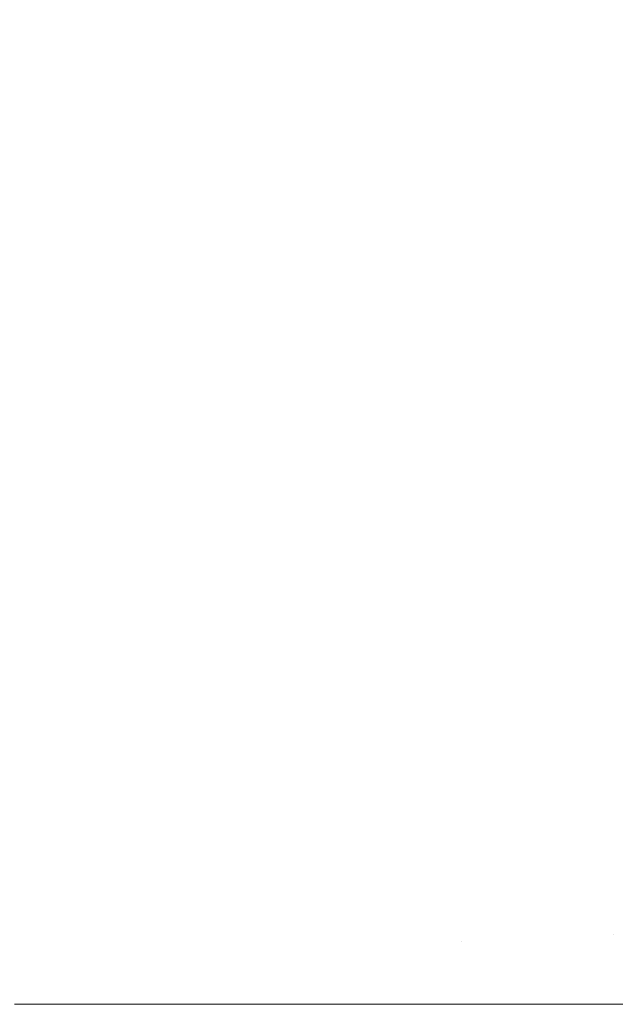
# Model space of a CAD drawing. Header units: centimetres. Extents: x -26 to 27.3, y -25.3 to -23.5.
# Tile 214 of 221: x 27.2084 to 27.2238, y -23.5599 to -23.5344. Entities that reach past the tile are written whole.
import ezdxf

# ---------------------------------------------------------------- set-up
doc = ezdxf.new("R2010")
doc.units = ezdxf.units.CM
doc.header["$LTSCALE"] = 2.54
doc.layers.add('Lucido design-1', color=7, linetype='Continuous')

# ---------------------------------------------------------------- blocks, each defined once
blk = doc.blocks.new('Gruppo-4-1')
at = {"color": 7, "linetype": 'Continuous', "lineweight": 9}
for points, invisible_edges in [([(27.208925, -23.533481, 1050.41482), (27.210052, -23.534658, 1050.41482), (27.212944, -23.532008, 1050.413143), (27.211699, -23.530707, 1050.413143)], 15), ([(27.211434, -23.530972, 1049.630799), (27.212668, -23.532261, 1049.630799), (27.209927, -23.534772, 1049.629223), (27.208806, -23.5336, 1049.629223)], 15), ([(27.214131, -23.533361, 1050.413143), (27.215258, -23.534765, 1050.413143), (27.218307, -23.532426, 1050.411302), (27.217075, -23.530891, 1050.411302)], 15), ([(27.216644, -23.531253, 1049.632526), (27.217861, -23.532769, 1049.632526), (27.214961, -23.534993, 1049.630799), (27.213844, -23.533602, 1049.630799)], 15), ([(27.223731, -23.533632, 1050.409303), (27.224837, -23.535455, 1050.409303), (27.228009, -23.533624, 1050.407148), (27.22682, -23.531664, 1050.407148)], 15), ([(27.210052, -23.534658, 1050.41482), (27.211126, -23.535883, 1050.41482), (27.214131, -23.533361, 1050.413143), (27.212944, -23.532008, 1050.413143)], 15), ([(27.21947, -23.534014, 1050.411302), (27.220564, -23.53565, 1050.411302), (27.223731, -23.533632, 1050.409303), (27.222547, -23.53186, 1050.409303)], 15), ([(27.212668, -23.532261, 1049.630799), (27.213844, -23.533602, 1049.630799), (27.210997, -23.535991, 1049.629223), (27.209927, -23.534772, 1049.629223)], 15), ([(27.221947, -23.532279, 1049.634402), (27.223114, -23.534026, 1049.634402), (27.22009, -23.535952, 1049.632526), (27.21901, -23.534336, 1049.632526)], 15), ([(27.226074, -23.532139, 1049.636423), (27.227243, -23.534066, 1049.636423), (27.224203, -23.535821, 1049.634402), (27.223114, -23.534026, 1049.634402)], 15), ([(27.205049, -23.5353, 1050.41633), (27.2061, -23.536306, 1050.41633), (27.208925, -23.533481, 1050.41482), (27.207748, -23.532354, 1050.41482)], 15), ([(27.207634, -23.532478, 1049.629223), (27.208806, -23.5336, 1049.629223), (27.206138, -23.536268, 1049.627799), (27.205085, -23.535261, 1049.627799)], 15), ([(27.215258, -23.534765, 1050.413143), (27.216323, -23.536217, 1050.413143), (27.21947, -23.534014, 1050.411302), (27.218307, -23.532426, 1050.411302)], 15), ([(27.217861, -23.532769, 1049.632526), (27.21901, -23.534336, 1049.632526), (27.216016, -23.536432, 1049.630799), (27.214961, -23.534993, 1049.630799)], 15), ([(27.211126, -23.535883, 1050.41482), (27.212146, -23.537153, 1050.41482), (27.215258, -23.534765, 1050.413143), (27.214131, -23.533361, 1050.413143)], 15), ([(27.2061, -23.536306, 1050.41633), (27.207106, -23.537357, 1050.41633), (27.210052, -23.534658, 1050.41482), (27.208925, -23.533481, 1050.41482)], 15), ([(27.208806, -23.5336, 1049.629223), (27.209927, -23.534772, 1049.629223), (27.207145, -23.537321, 1049.627799), (27.206138, -23.536268, 1049.627799)], 15), ([(27.213844, -23.533602, 1049.630799), (27.214961, -23.534993, 1049.630799), (27.212012, -23.537256, 1049.629223), (27.210997, -23.535991, 1049.629223)], 15), ([(27.220564, -23.53565, 1050.411302), (27.221585, -23.537333, 1050.411302), (27.224837, -23.535455, 1050.409303), (27.223731, -23.533632, 1050.409303)], 15), ([(27.216323, -23.536217, 1050.413143), (27.217323, -23.537715, 1050.413143), (27.220564, -23.53565, 1050.411302), (27.21947, -23.534014, 1050.411302)], 15), ([(27.223114, -23.534026, 1049.634402), (27.224203, -23.535821, 1049.634402), (27.221098, -23.537614, 1049.632526), (27.22009, -23.535952, 1049.632526)], 15), ([(27.21901, -23.534336, 1049.632526), (27.22009, -23.535952, 1049.632526), (27.217007, -23.537916, 1049.630799), (27.216016, -23.536432, 1049.630799)], 15), ([(27.207106, -23.537357, 1050.41633), (27.208065, -23.538451, 1050.41633), (27.211126, -23.535883, 1050.41482), (27.210052, -23.534658, 1050.41482)], 15), ([(27.209927, -23.534772, 1049.629223), (27.210997, -23.535991, 1049.629223), (27.208106, -23.538417, 1049.627799), (27.207145, -23.537321, 1049.627799)], 15), ([(27.212146, -23.537153, 1050.41482), (27.21311, -23.538467, 1050.41482), (27.216323, -23.536217, 1050.413143), (27.215258, -23.534765, 1050.413143)], 15), ([(27.214961, -23.534993, 1049.630799), (27.216016, -23.536432, 1049.630799), (27.212971, -23.538564, 1049.629223), (27.212012, -23.537256, 1049.629223)], 15), ([(27.217323, -23.537715, 1050.413143), (27.218257, -23.539254, 1050.413143), (27.221585, -23.537333, 1050.411302), (27.220564, -23.53565, 1050.411302)], 15), ([(27.221585, -23.537333, 1050.411302), (27.222532, -23.539058, 1050.411302), (27.225863, -23.537324, 1050.409303), (27.224837, -23.535455, 1050.409303)], 15), ([(27.208065, -23.538451, 1050.41633), (27.208976, -23.539586, 1050.41633), (27.212146, -23.537153, 1050.41482), (27.211126, -23.535883, 1050.41482)], 15), ([(27.224203, -23.535821, 1049.634402), (27.225213, -23.537662, 1049.634402), (27.222033, -23.539318, 1049.632526), (27.221098, -23.537614, 1049.632526)], 15), ([(27.210997, -23.535991, 1049.629223), (27.212012, -23.537256, 1049.629223), (27.209019, -23.539553, 1049.627799), (27.208106, -23.538417, 1049.627799)], 15), ([(27.22009, -23.535952, 1049.632526), (27.221098, -23.537614, 1049.632526), (27.217933, -23.539441, 1049.630799), (27.217007, -23.537916, 1049.630799)], 15), ([(27.216016, -23.536432, 1049.630799), (27.217007, -23.537916, 1049.630799), (27.213872, -23.539913, 1049.629223), (27.212971, -23.538564, 1049.629223)], 15), ([(27.21311, -23.538467, 1050.41482), (27.214015, -23.539822, 1050.41482), (27.217323, -23.537715, 1050.413143), (27.216323, -23.536217, 1050.413143)], 15), ([(27.208976, -23.539586, 1050.41633), (27.209836, -23.540759, 1050.41633), (27.21311, -23.538467, 1050.41482), (27.212146, -23.537153, 1050.41482)], 15), ([(27.212012, -23.537256, 1049.629223), (27.212971, -23.538564, 1049.629223), (27.20988, -23.540729, 1049.627799), (27.209019, -23.539553, 1049.627799)], 15), ([(27.218257, -23.539254, 1050.413143), (27.219123, -23.540832, 1050.413143), (27.222532, -23.539058, 1050.411302), (27.221585, -23.537333, 1050.411302)], 15), ([(27.222532, -23.539058, 1050.411302), (27.223402, -23.540823, 1050.411302), (27.226806, -23.539236, 1050.409303), (27.225863, -23.537324, 1050.409303)], 15), ([(27.221098, -23.537614, 1049.632526), (27.222033, -23.539318, 1049.632526), (27.218791, -23.541005, 1049.630799), (27.217933, -23.539441, 1049.630799)], 15), ([(27.225213, -23.537662, 1049.634402), (27.226142, -23.539546, 1049.634402), (27.222892, -23.541061, 1049.632526), (27.222033, -23.539318, 1049.632526)], 15), ([(27.217007, -23.537916, 1049.630799), (27.217933, -23.539441, 1049.630799), (27.214714, -23.5413, 1049.629223), (27.213872, -23.539913, 1049.629223)], 15), ([(27.214015, -23.539822, 1050.41482), (27.21486, -23.541215, 1050.41482), (27.218257, -23.539254, 1050.413143), (27.217323, -23.537715, 1050.413143)], 15), ([(27.204953, -23.541063, 1050.417671), (27.205753, -23.542059, 1050.417671), (27.208976, -23.539586, 1050.41633), (27.208065, -23.538451, 1050.41633)], 15), ([(27.208106, -23.538417, 1049.627799), (27.209019, -23.539553, 1049.627799), (27.205985, -23.541881, 1049.62653), (27.205178, -23.540874, 1049.62653)], 15), ([(27.209836, -23.540759, 1050.41633), (27.210645, -23.541969, 1050.41633), (27.214015, -23.539822, 1050.41482), (27.21311, -23.538467, 1050.41482)], 15), ([(27.212971, -23.538564, 1049.629223), (27.213872, -23.539913, 1049.629223), (27.21069, -23.54194, 1049.627799), (27.20988, -23.540729, 1049.627799)], 15), ([(27.219123, -23.540832, 1050.413143), (27.21992, -23.542447, 1050.413143), (27.223402, -23.540823, 1050.411302), (27.222532, -23.539058, 1050.411302)], 15), ([(27.223402, -23.540823, 1050.411302), (27.224195, -23.542625, 1050.411302), (27.227664, -23.541188, 1050.409303), (27.226806, -23.539236, 1050.409303)], 15), ([(27.217933, -23.539441, 1049.630799), (27.218791, -23.541005, 1049.630799), (27.215494, -23.542722, 1049.629223), (27.214714, -23.5413, 1049.629223)], 15), ([(27.21486, -23.541215, 1050.41482), (27.215644, -23.542644, 1050.41482), (27.219123, -23.540832, 1050.413143), (27.218257, -23.539254, 1050.413143)], 15), ([(27.222033, -23.539318, 1049.632526), (27.222892, -23.541061, 1049.632526), (27.21958, -23.542606, 1049.630799), (27.218791, -23.541005, 1049.630799)], 15), ([(27.205753, -23.542059, 1050.417671), (27.206508, -23.54309, 1050.417671), (27.209836, -23.540759, 1050.41633), (27.208976, -23.539586, 1050.41633)], 15), ([(27.209019, -23.539553, 1049.627799), (27.20988, -23.540729, 1049.627799), (27.206748, -23.542922, 1049.62653), (27.205985, -23.541881, 1049.62653)], 15), ([(27.226142, -23.539546, 1049.634402), (27.226988, -23.541468, 1049.634402), (27.223675, -23.54284, 1049.632526), (27.222892, -23.541061, 1049.632526)], 15), ([(27.210645, -23.541969, 1050.41633), (27.2114, -23.543213, 1050.41633), (27.21486, -23.541215, 1050.41482), (27.214015, -23.539822, 1050.41482)], 15), ([(27.213872, -23.539913, 1049.629223), (27.214714, -23.5413, 1049.629223), (27.211446, -23.543186, 1049.627799), (27.21069, -23.54194, 1049.627799)], 15), ([(27.206508, -23.54309, 1050.417671), (27.207218, -23.544152, 1050.417671), (27.210645, -23.541969, 1050.41633), (27.209836, -23.540759, 1050.41633)], 15), ([(27.20988, -23.540729, 1049.627799), (27.21069, -23.54194, 1049.627799), (27.207465, -23.543995, 1049.62653), (27.206748, -23.542922, 1049.62653)], 15), ([(27.218791, -23.541005, 1049.630799), (27.21958, -23.542606, 1049.630799), (27.216211, -23.544176, 1049.629223), (27.215494, -23.542722, 1049.629223)], 15), ([(27.215644, -23.542644, 1050.41482), (27.216365, -23.544105, 1050.41482), (27.21992, -23.542447, 1050.413143), (27.219123, -23.540832, 1050.413143)], 15), ([(27.21992, -23.542447, 1050.413143), (27.220645, -23.544095, 1050.413143), (27.224195, -23.542625, 1050.411302), (27.223402, -23.540823, 1050.411302)], 15), ([(27.2114, -23.543213, 1050.41633), (27.212099, -23.544489, 1050.41633), (27.215644, -23.542644, 1050.41482), (27.21486, -23.541215, 1050.41482)], 15), ([(27.222892, -23.541061, 1049.632526), (27.223675, -23.54284, 1049.632526), (27.220299, -23.544239, 1049.630799), (27.21958, -23.542606, 1049.630799)], 15), ([(27.214714, -23.5413, 1049.629223), (27.215494, -23.542722, 1049.629223), (27.212147, -23.544464, 1049.627799), (27.211446, -23.543186, 1049.627799)], 15), ([(27.226988, -23.541468, 1049.634402), (27.227749, -23.543425, 1049.634402), (27.22438, -23.544652, 1049.632526), (27.223675, -23.54284, 1049.632526)], 15), ([(27.207218, -23.544152, 1050.417671), (27.207881, -23.545245, 1050.417671), (27.2114, -23.543213, 1050.41633), (27.210645, -23.541969, 1050.41633)], 15), ([(27.21069, -23.54194, 1049.627799), (27.211446, -23.543186, 1049.627799), (27.208135, -23.545098, 1049.62653), (27.207465, -23.543995, 1049.62653)], 15), ([(27.216365, -23.544105, 1050.41482), (27.217021, -23.545596, 1050.41482), (27.220645, -23.544095, 1050.413143), (27.21992, -23.542447, 1050.413143)], 15), ([(27.212099, -23.544489, 1050.41633), (27.212743, -23.545794, 1050.41633), (27.216365, -23.544105, 1050.41482), (27.215644, -23.542644, 1050.41482)], 15), ([(27.215494, -23.542722, 1049.629223), (27.216211, -23.544176, 1049.629223), (27.212792, -23.545771, 1049.627799), (27.212147, -23.544464, 1049.627799)], 15), ([(27.21958, -23.542606, 1049.630799), (27.220299, -23.544239, 1049.630799), (27.216865, -23.545661, 1049.629223), (27.216211, -23.544176, 1049.629223)], 15), ([(27.220645, -23.544095, 1050.413143), (27.221297, -23.545773, 1050.413143), (27.224908, -23.544459, 1050.411302), (27.224195, -23.542625, 1050.411302)], 15), ([(27.223675, -23.54284, 1049.632526), (27.22438, -23.544652, 1049.632526), (27.220946, -23.545901, 1049.630799), (27.220299, -23.544239, 1049.630799)], 15), ([(27.207881, -23.545245, 1050.417671), (27.208496, -23.546365, 1050.417671), (27.212099, -23.544489, 1050.41633), (27.2114, -23.543213, 1050.41633)], 15), ([(27.211446, -23.543186, 1049.627799), (27.212147, -23.544464, 1049.627799), (27.208756, -23.546229, 1049.62653), (27.208135, -23.545098, 1049.62653)], 15), ([(27.212743, -23.545794, 1050.41633), (27.213329, -23.547126, 1050.41633), (27.217021, -23.545596, 1050.41482), (27.216365, -23.544105, 1050.41482)], 15), ([(27.216211, -23.544176, 1049.629223), (27.216865, -23.545661, 1049.629223), (27.213379, -23.547105, 1049.627799), (27.212792, -23.545771, 1049.627799)], 15), ([(27.220299, -23.544239, 1049.630799), (27.220946, -23.545901, 1049.630799), (27.217453, -23.547173, 1049.629223), (27.216865, -23.545661, 1049.629223)], 15), ([(27.217021, -23.545596, 1050.41482), (27.217611, -23.547115, 1050.41482), (27.221297, -23.545773, 1050.413143), (27.220645, -23.544095, 1050.413143)], 15), ([(27.208496, -23.546365, 1050.417671), (27.209061, -23.547511, 1050.417671), (27.212743, -23.545794, 1050.41633), (27.212099, -23.544489, 1050.41633)], 15), ([(27.212147, -23.544464, 1049.627799), (27.212792, -23.545771, 1049.627799), (27.209327, -23.547387, 1049.62653), (27.208756, -23.546229, 1049.62653)], 15), ([(27.221297, -23.545773, 1050.413143), (27.221876, -23.547478, 1050.413143), (27.225541, -23.546323, 1050.411302), (27.224908, -23.544459, 1050.411302)], 15), ([(27.22438, -23.544652, 1049.632526), (27.225004, -23.546492, 1049.632526), (27.221519, -23.547591, 1049.630799), (27.220946, -23.545901, 1049.630799)], 15), ([(27.208135, -23.545098, 1049.62653), (27.208756, -23.546229, 1049.62653), (27.205326, -23.548015, 1049.625418), (27.204786, -23.547031, 1049.625418)], 15), ([(27.204311, -23.547306, 1050.418837), (27.204839, -23.548268, 1050.418837), (27.208496, -23.546365, 1050.417671), (27.207881, -23.545245, 1050.417671)], 15), ([(27.213329, -23.547126, 1050.41633), (27.213856, -23.548482, 1050.41633), (27.217611, -23.547115, 1050.41482), (27.217021, -23.545596, 1050.41482)], 15), ([(27.209061, -23.547511, 1050.417671), (27.209575, -23.54868, 1050.417671), (27.213329, -23.547126, 1050.41633), (27.212743, -23.545794, 1050.41633)], 15), ([(27.212792, -23.545771, 1049.627799), (27.213379, -23.547105, 1049.627799), (27.209846, -23.548568, 1049.62653), (27.209327, -23.547387, 1049.62653)], 15), ([(27.216865, -23.545661, 1049.629223), (27.217453, -23.547173, 1049.629223), (27.213907, -23.548463, 1049.627799), (27.213379, -23.547105, 1049.627799)], 15), ([(27.217611, -23.547115, 1050.41482), (27.218135, -23.548658, 1050.41482), (27.221876, -23.547478, 1050.413143), (27.221297, -23.545773, 1050.413143)], 15), ([(27.220946, -23.545901, 1049.630799), (27.221519, -23.547591, 1049.630799), (27.217974, -23.548709, 1049.629223), (27.217453, -23.547173, 1049.629223)], 15), ([(27.204839, -23.548268, 1050.418837), (27.205324, -23.549253, 1050.418837), (27.209061, -23.547511, 1050.417671), (27.208496, -23.546365, 1050.417671)], 15), ([(27.208756, -23.546229, 1049.62653), (27.209327, -23.547387, 1049.62653), (27.205822, -23.549021, 1049.625418), (27.205326, -23.548015, 1049.625418)], 15), ([(27.221876, -23.547478, 1050.413143), (27.22238, -23.549207, 1050.413143), (27.226091, -23.548213, 1050.411302), (27.225541, -23.546323, 1050.411302)], 15), ([(27.225004, -23.546492, 1049.632526), (27.225548, -23.548358, 1049.632526), (27.222018, -23.549304, 1049.630799), (27.221519, -23.547591, 1049.630799)], 15), ([(27.209575, -23.54868, 1050.417671), (27.210039, -23.549871, 1050.417671), (27.213856, -23.548482, 1050.41633), (27.213329, -23.547126, 1050.41633)], 15), ([(27.213379, -23.547105, 1049.627799), (27.213907, -23.548463, 1049.627799), (27.210314, -23.549771, 1049.62653), (27.209846, -23.548568, 1049.62653)], 15), ([(27.213856, -23.548482, 1050.41633), (27.214324, -23.54986, 1050.41633), (27.218135, -23.548658, 1050.41482), (27.217611, -23.547115, 1050.41482)], 15), ([(27.209327, -23.547387, 1049.62653), (27.209846, -23.548568, 1049.62653), (27.206274, -23.550048, 1049.625418), (27.205822, -23.549021, 1049.625418)], 15), ([(27.217453, -23.547173, 1049.629223), (27.217974, -23.548709, 1049.629223), (27.214375, -23.549843, 1049.627799), (27.213907, -23.548463, 1049.627799)], 15), ([(27.205324, -23.549253, 1050.418837), (27.205767, -23.550258, 1050.418837), (27.209575, -23.54868, 1050.417671), (27.209061, -23.547511, 1050.417671)], 15), ([(27.221519, -23.547591, 1049.630799), (27.222018, -23.549304, 1049.630799), (27.218428, -23.550266, 1049.629223), (27.217974, -23.548709, 1049.629223)], 15), ([(27.218135, -23.548658, 1050.41482), (27.218591, -23.550222, 1050.41482), (27.22238, -23.549207, 1050.413143), (27.221876, -23.547478, 1050.413143)], 15), ([(27.225548, -23.548358, 1049.632526), (27.22601, -23.550246, 1049.632526), (27.222442, -23.551037, 1049.630799), (27.222018, -23.549304, 1049.630799)], 15), ([(27.22238, -23.549207, 1050.413143), (27.222808, -23.550956, 1050.413143), (27.226559, -23.550124, 1050.411302), (27.226091, -23.548213, 1050.411302)], 15), ([(27.205767, -23.550258, 1050.418837), (27.206165, -23.551281, 1050.418837), (27.210039, -23.549871, 1050.417671), (27.209575, -23.54868, 1050.417671)], 15), ([(27.209846, -23.548568, 1049.62653), (27.210314, -23.549771, 1049.62653), (27.206681, -23.551093, 1049.625418), (27.206274, -23.550048, 1049.625418)], 15), ([(27.210039, -23.549871, 1050.417671), (27.210449, -23.551081, 1050.417671), (27.214324, -23.54986, 1050.41633), (27.213856, -23.548482, 1050.41633)], 15), ([(27.213907, -23.548463, 1049.627799), (27.214375, -23.549843, 1049.627799), (27.210729, -23.550993, 1049.62653), (27.210314, -23.549771, 1049.62653)], 15), ([(27.214324, -23.54986, 1050.41633), (27.214731, -23.551256, 1050.41633), (27.218591, -23.550222, 1050.41482), (27.218135, -23.548658, 1050.41482)], 15), ([(27.217974, -23.548709, 1049.629223), (27.218428, -23.550266, 1049.629223), (27.214783, -23.551243, 1049.627799), (27.214375, -23.549843, 1049.627799)], 15), ([(27.222018, -23.549304, 1049.630799), (27.222442, -23.551037, 1049.630799), (27.218813, -23.551841, 1049.629223), (27.218428, -23.550266, 1049.629223)], 15), ([(27.218591, -23.550222, 1050.41482), (27.218978, -23.551805, 1050.41482), (27.222808, -23.550956, 1050.413143), (27.22238, -23.549207, 1050.413143)], 15), ([(27.206165, -23.551281, 1050.418837), (27.206517, -23.552321, 1050.418837), (27.210449, -23.551081, 1050.417671), (27.210039, -23.549871, 1050.417671)], 15), ([(27.210314, -23.549771, 1049.62653), (27.210729, -23.550993, 1049.62653), (27.207041, -23.552156, 1049.625418), (27.206681, -23.551093, 1049.625418)], 15), ([(27.210449, -23.551081, 1050.417671), (27.210807, -23.552308, 1050.417671), (27.214731, -23.551256, 1050.41633), (27.214324, -23.54986, 1050.41633)], 15), ([(27.214375, -23.549843, 1049.627799), (27.214783, -23.551243, 1049.627799), (27.21109, -23.552232, 1049.62653), (27.210729, -23.550993, 1049.62653)], 15), ([(27.222808, -23.550956, 1050.413143), (27.223159, -23.552722, 1050.413143), (27.226943, -23.552055, 1050.411302), (27.226559, -23.550124, 1050.411302)], 15), ([(27.214731, -23.551256, 1050.41633), (27.215077, -23.55267, 1050.41633), (27.218978, -23.551805, 1050.41482), (27.218591, -23.550222, 1050.41482)], 15), ([(27.218428, -23.550266, 1049.629223), (27.218813, -23.551841, 1049.629223), (27.215129, -23.552658, 1049.627799), (27.214783, -23.551243, 1049.627799)], 15), ([(27.22601, -23.550246, 1049.632526), (27.22639, -23.552152, 1049.632526), (27.22279, -23.552787, 1049.630799), (27.222442, -23.551037, 1049.630799)], 15), ([(27.218978, -23.551805, 1050.41482), (27.219296, -23.553403, 1050.41482), (27.223159, -23.552722, 1050.413143), (27.222808, -23.550956, 1050.413143)], 15), ([(27.206517, -23.552321, 1050.418837), (27.206825, -23.553375, 1050.418837), (27.210807, -23.552308, 1050.417671), (27.210449, -23.551081, 1050.417671)], 15), ([(27.210729, -23.550993, 1049.62653), (27.21109, -23.552232, 1049.62653), (27.207355, -23.553233, 1049.625418), (27.207041, -23.552156, 1049.625418)], 15), ([(27.222442, -23.551037, 1049.630799), (27.22279, -23.552787, 1049.630799), (27.21913, -23.553432, 1049.629223), (27.218813, -23.551841, 1049.629223)], 15), ([(27.210807, -23.552308, 1050.417671), (27.211111, -23.553549, 1050.417671), (27.215077, -23.55267, 1050.41633), (27.214731, -23.551256, 1050.41633)], 15), ([(27.214783, -23.551243, 1049.627799), (27.215129, -23.552658, 1049.627799), (27.211397, -23.553486, 1049.62653), (27.21109, -23.552232, 1049.62653)], 15), ([(27.215077, -23.55267, 1050.41633), (27.215361, -23.554097, 1050.41633), (27.219296, -23.553403, 1050.41482), (27.218978, -23.551805, 1050.41482)], 15), ([(27.218813, -23.551841, 1049.629223), (27.21913, -23.553432, 1049.629223), (27.215414, -23.554088, 1049.627799), (27.215129, -23.552658, 1049.627799)], 15), ([(27.21109, -23.552232, 1049.62653), (27.211397, -23.553486, 1049.62653), (27.207622, -23.554323, 1049.625418), (27.207355, -23.553233, 1049.625418)], 15), ([(27.22639, -23.552152, 1049.632526), (27.226685, -23.554073, 1049.632526), (27.223062, -23.55455, 1049.630799), (27.22279, -23.552787, 1049.630799)], 15), ([(27.223159, -23.552722, 1050.413143), (27.223433, -23.554501, 1050.413143), (27.227243, -23.554, 1050.411302), (27.226943, -23.552055, 1050.411302)], 15), ([(27.206825, -23.553375, 1050.418837), (27.207086, -23.554441, 1050.418837), (27.211111, -23.553549, 1050.417671), (27.210807, -23.552308, 1050.417671)], 15), ([(27.211111, -23.553549, 1050.417671), (27.21136, -23.554802, 1050.417671), (27.215361, -23.554097, 1050.41633), (27.215077, -23.55267, 1050.41633)], 15), ([(27.215129, -23.552658, 1049.627799), (27.215414, -23.554088, 1049.627799), (27.211649, -23.554751, 1049.62653), (27.211397, -23.553486, 1049.62653)], 15), ([(27.219296, -23.553403, 1050.41482), (27.219544, -23.555013, 1050.41482), (27.223433, -23.554501, 1050.413143), (27.223159, -23.552722, 1050.413143)], 15), ([(27.22279, -23.552787, 1049.630799), (27.223062, -23.55455, 1049.630799), (27.219377, -23.555035, 1049.629223), (27.21913, -23.553432, 1049.629223)], 15), ([(27.211397, -23.553486, 1049.62653), (27.211649, -23.554751, 1049.62653), (27.207841, -23.555423, 1049.625418), (27.207622, -23.554323, 1049.625418)], 15), ([(27.215361, -23.554097, 1050.41633), (27.215582, -23.555535, 1050.41633), (27.219544, -23.555013, 1050.41482), (27.219296, -23.553403, 1050.41482)], 15), ([(27.21913, -23.553432, 1049.629223), (27.219377, -23.555035, 1049.629223), (27.215635, -23.555528, 1049.627799), (27.215414, -23.554088, 1049.627799)], 15), ([(27.207086, -23.554441, 1050.418837), (27.2073, -23.555518, 1050.418837), (27.21136, -23.554802, 1050.417671), (27.211111, -23.553549, 1050.417671)], 15), ([(27.223433, -23.554501, 1050.413143), (27.223629, -23.556291, 1050.413143), (27.227457, -23.555956, 1050.411302), (27.227243, -23.554, 1050.411302)], 15), ([(27.21136, -23.554802, 1050.417671), (27.211554, -23.556065, 1050.417671), (27.215582, -23.555535, 1050.41633), (27.215361, -23.554097, 1050.41633)], 15), ([(27.215414, -23.554088, 1049.627799), (27.215635, -23.555528, 1049.627799), (27.211845, -23.556027, 1049.62653), (27.211649, -23.554751, 1049.62653)], 15), ([(27.226685, -23.554073, 1049.632526), (27.226897, -23.556005, 1049.632526), (27.223256, -23.556324, 1049.630799), (27.223062, -23.55455, 1049.630799)], 15), ([(27.223062, -23.55455, 1049.630799), (27.223256, -23.556324, 1049.630799), (27.219553, -23.556648, 1049.629223), (27.219377, -23.555035, 1049.629223)], 15), ([(27.219544, -23.555013, 1050.41482), (27.219722, -23.556633, 1050.41482), (27.223629, -23.556291, 1050.413143), (27.223433, -23.554501, 1050.413143)], 15), ([(27.2073, -23.555518, 1050.418837), (27.207467, -23.556603, 1050.418837), (27.211554, -23.556065, 1050.417671), (27.21136, -23.554802, 1050.417671)], 15), ([(27.211649, -23.554751, 1049.62653), (27.211845, -23.556027, 1049.62653), (27.208011, -23.556532, 1049.625418), (27.207841, -23.555423, 1049.625418)], 15), ([(27.215582, -23.555535, 1050.41633), (27.215741, -23.556981, 1050.41633), (27.219722, -23.556633, 1050.41482), (27.219544, -23.555013, 1050.41482)], 15), ([(27.219377, -23.555035, 1049.629223), (27.219553, -23.556648, 1049.629223), (27.215794, -23.556977, 1049.627799), (27.215635, -23.555528, 1049.627799)], 15), ([(27.211554, -23.556065, 1050.417671), (27.211693, -23.557335, 1050.417671), (27.215741, -23.556981, 1050.41633), (27.215582, -23.555535, 1050.41633)], 15), ([(27.215635, -23.555528, 1049.627799), (27.215794, -23.556977, 1049.627799), (27.211985, -23.55731, 1049.62653), (27.211845, -23.556027, 1049.62653)], 15), ([(27.207467, -23.556603, 1050.418837), (27.207586, -23.557695, 1050.418837), (27.211693, -23.557335, 1050.417671), (27.211554, -23.556065, 1050.417671)], 15), ([(27.211845, -23.556027, 1049.62653), (27.211985, -23.55731, 1049.62653), (27.208134, -23.557647, 1049.625418), (27.208011, -23.556532, 1049.625418)], 15), ([(27.226897, -23.556005, 1049.632526), (27.227024, -23.557945, 1049.632526), (27.223373, -23.558104, 1049.630799), (27.223256, -23.556324, 1049.630799)], 15), ([(27.223629, -23.556291, 1050.413143), (27.223747, -23.558088, 1050.413143), (27.227586, -23.55792, 1050.411302), (27.227457, -23.555956, 1050.411302)], 15), ([(27.223256, -23.556324, 1049.630799), (27.223373, -23.558104, 1049.630799), (27.219659, -23.558266, 1049.629223), (27.219553, -23.556648, 1049.629223)], 15), ([(27.219722, -23.556633, 1050.41482), (27.219828, -23.558259, 1050.41482), (27.223747, -23.558088, 1050.413143), (27.223629, -23.556291, 1050.413143)], 15), ([(27.215741, -23.556981, 1050.41633), (27.215836, -23.558433, 1050.41633), (27.219828, -23.558259, 1050.41482), (27.219722, -23.556633, 1050.41482)], 15), ([(27.219553, -23.556648, 1049.629223), (27.219659, -23.558266, 1049.629223), (27.215889, -23.558431, 1049.627799), (27.215794, -23.556977, 1049.627799)], 15), ([(27.211693, -23.557335, 1050.417671), (27.211777, -23.558611, 1050.417671), (27.215836, -23.558433, 1050.41633), (27.215741, -23.556981, 1050.41633)], 15), ([(27.215794, -23.556977, 1049.627799), (27.215889, -23.558431, 1049.627799), (27.21207, -23.558598, 1049.62653), (27.211985, -23.55731, 1049.62653)], 15), ([(27.207586, -23.557695, 1050.418837), (27.207658, -23.55879, 1050.418837), (27.211777, -23.558611, 1050.417671), (27.211693, -23.557335, 1050.417671)], 15), ([(27.211985, -23.55731, 1049.62653), (27.21207, -23.558598, 1049.62653), (27.208207, -23.558766, 1049.625418), (27.208134, -23.557647, 1049.625418)], 15), ([(27.223373, -23.558104, 1049.630799), (27.223412, -23.559888, 1049.630799), (27.219695, -23.559888, 1049.629223), (27.219659, -23.558266, 1049.629223)], 13), ([(27.223747, -23.558088, 1050.413143), (27.219828, -23.558259, 1050.41482), (27.219864, -23.559888, 1050.41482), (27.223409, -23.559888, 1050.413304)], 11), ([(27.227024, -23.557945, 1049.632526), (27.227066, -23.559888, 1049.632526), (27.223412, -23.559888, 1049.630799), (27.223373, -23.558104, 1049.630799)], 13), ([(27.223409, -23.559888, 1050.413304), (27.223786, -23.559888, 1050.413143), (27.223747, -23.558088, 1050.413143)], 10), ([(27.227586, -23.55792, 1050.411302), (27.223747, -23.558088, 1050.413143), (27.223786, -23.559888, 1050.413143), (27.227061, -23.559888, 1050.411574)], 11), ([(27.215921, -23.559888, 1050.41631), (27.219693, -23.559888, 1050.414884), (27.219828, -23.558259, 1050.41482), (27.215836, -23.558433, 1050.41633)], 14), ([(27.219659, -23.558266, 1049.629223), (27.219695, -23.559888, 1049.629223), (27.215921, -23.559888, 1049.627799), (27.215889, -23.558431, 1049.627799)], 13), ([(27.219693, -23.559888, 1050.414884), (27.219864, -23.559888, 1050.41482), (27.219828, -23.558259, 1050.41482)], 10), ([(27.208228, -23.559888, 1050.418683), (27.211805, -23.559888, 1050.417671), (27.211777, -23.558611, 1050.417671), (27.207658, -23.55879, 1050.418837)], 14), ([(27.21207, -23.558598, 1049.62653), (27.212098, -23.559888, 1049.62653), (27.208231, -23.559888, 1049.625418), (27.208207, -23.558766, 1049.625418)], 13), ([(27.212096, -23.559888, 1050.417575), (27.215868, -23.559888, 1050.41633), (27.215836, -23.558433, 1050.41633), (27.211777, -23.558611, 1050.417671)], 14), ([(27.211777, -23.558611, 1050.417671), (27.211805, -23.559888, 1050.417671), (27.212096, -23.559888, 1050.417575)], 9), ([(27.215889, -23.558431, 1049.627799), (27.215921, -23.559888, 1049.627799), (27.212098, -23.559888, 1049.62653), (27.21207, -23.558598, 1049.62653)], 13), ([(27.215836, -23.558433, 1050.41633), (27.215868, -23.559888, 1050.41633), (27.215921, -23.559888, 1050.41631)], 9)]:
    blk.add_3dface(points, dxfattribs=dict(at, invisible_edges=invisible_edges))

msp = doc.modelspace()

# ---------------------------------------------------------------- block references
at = {"layer": 'Lucido design-1', "color": 7}
msp.add_blockref('Gruppo-4-1', (0, 0), dxfattribs=at)

doc.saveas('drawing.dxf')
